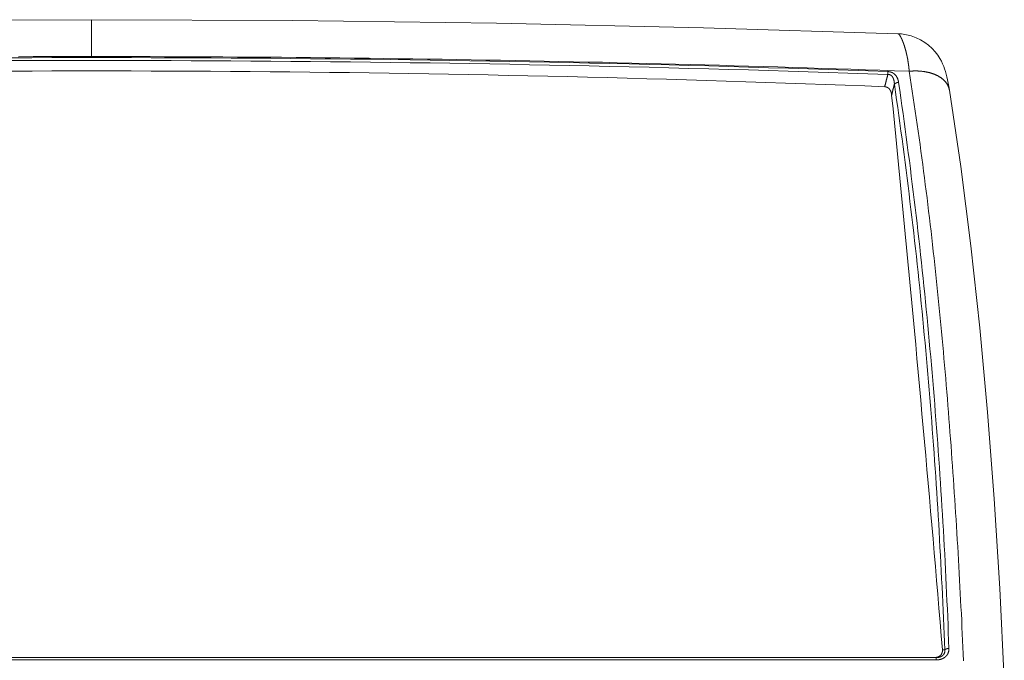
# Model space of a CAD drawing. Header units: inches. Extents: x 53216 to 117387, y -66787 to -22834.
# Tile 21 of 256: x 58446 to 58467, y -32090 to -32077. Entities that reach past the tile are written whole.
import ezdxf

# ---------------------------------------------------------------- set-up
doc = ezdxf.new("R2010")
doc.units = ezdxf.units.IN
doc.header["$MEASUREMENT"] = 0
doc.layers.get('0').update_dxf_attribs({"lineweight": 0})

# ---------------------------------------------------------------- blocks, each defined once
blk = doc.blocks.new('A$C6761D92E')
for p, q in [((151.6, 822), (151.6, 816.25)), ((19.9, 722.52), (283.29, 722.52)), ((19.9, 722.15), (283.29, 722.15)), ((283.29, 722.52), (283.29, 722.15))]:
    blk.add_line(p, q)
for points in [[(151.6, 822), (120.27, 821.86), (88.43, 821.44), (56.16, 820.73), (25.84, 819.81)], [(277.35, 819.81), (247.03, 820.73), (214.77, 821.44), (182.93, 821.86), (151.6, 822)], [(277.35, 819.81), (277.37, 819.81), (277.39, 819.81), (277.41, 819.8), (277.42, 819.79), (277.44, 819.78), (277.45, 819.77), (277.47, 819.76), (277.48, 819.75), (277.49, 819.73), (277.51, 819.72), (277.52, 819.71), (277.53, 819.69), (277.55, 819.68), (277.56, 819.66), (277.57, 819.65), (277.58, 819.64), (277.59, 819.62), (277.6, 819.61), (277.61, 819.59), (277.62, 819.58), (277.64, 819.56), (277.65, 819.55), (277.66, 819.53), (277.67, 819.51), (277.68, 819.5), (277.69, 819.48), (277.7, 819.47), (277.71, 819.45), (277.72, 819.44), (277.72, 819.42), (277.73, 819.4), (277.74, 819.39), (277.75, 819.37), (277.76, 819.36), (277.77, 819.34), (277.78, 819.32), (277.79, 819.31), (277.8, 819.29), (277.81, 819.27), (277.81, 819.26), (277.82, 819.24), (277.83, 819.22), (277.84, 819.21), (277.85, 819.19), (277.86, 819.18), (277.87, 819.16), (277.87, 819.14), (277.88, 819.13), (277.89, 819.11), (277.9, 819.09), (277.91, 819.08), (277.91, 819.06), (277.92, 819.04), (277.93, 819.02), (277.94, 819.01), (277.94, 818.99), (277.95, 818.97), (277.96, 818.96), (277.97, 818.94), (277.97, 818.92), (277.98, 818.91), (277.99, 818.89), (278, 818.87), (278, 818.86), (278.01, 818.84), (278.02, 818.82), (278.03, 818.8), (278.03, 818.79), (278.04, 818.77), (278.05, 818.75), (278.05, 818.74), (278.06, 818.72), (278.07, 818.7), (278.08, 818.68), (278.08, 818.67), (278.09, 818.65), (278.1, 818.63), (278.1, 818.62), (278.11, 818.6), (278.12, 818.58), (278.12, 818.56), (278.13, 818.55), (278.14, 818.53), (278.14, 818.51), (278.15, 818.49), (278.16, 818.48), (278.16, 818.46), (278.17, 818.44), (278.18, 818.42), (278.18, 818.41), (278.19, 818.39), (278.2, 818.37), (278.2, 818.36), (278.21, 818.34), (278.21, 818.32), (278.22, 818.3), (278.23, 818.29), (278.23, 818.27), (278.24, 818.25), (278.25, 818.23), (278.25, 818.22), (278.26, 818.2), (278.26, 818.18), (278.27, 818.16), (278.28, 818.15), (278.28, 818.13), (278.29, 818.11), (278.29, 818.09), (278.3, 818.08), (278.31, 818.06), (278.31, 818.04), (278.32, 818.02), (278.32, 818), (278.33, 817.99), (278.33, 817.97), (278.34, 817.95), (278.35, 817.93), (278.35, 817.92), (278.36, 817.9), (278.36, 817.88), (278.37, 817.86), (278.37, 817.85), (278.38, 817.83), (278.39, 817.81), (278.39, 817.79), (278.4, 817.78), (278.4, 817.76), (278.41, 817.74), (278.41, 817.72), (278.42, 817.7), (278.42, 817.69), (278.43, 817.67), (278.43, 817.65), (278.44, 817.63), (278.45, 817.62), (278.45, 817.6), (278.46, 817.58), (278.46, 817.56), (278.47, 817.54), (278.47, 817.53), (278.48, 817.51), (278.48, 817.49), (278.49, 817.47), (278.49, 817.46), (278.5, 817.44), (278.5, 817.42), (278.51, 817.4), (278.51, 817.38), (278.52, 817.37), (278.52, 817.35), (278.53, 817.33), (278.53, 817.31), (278.54, 817.29), (278.54, 817.28), (278.55, 817.26), (278.55, 817.24), (278.56, 817.22), (278.56, 817.21), (278.57, 817.19), (278.57, 817.17), (278.58, 817.15), (278.58, 817.13), (278.59, 817.12), (278.59, 817.1), (278.59, 817.08), (278.6, 817.06), (278.6, 817.04), (278.61, 817.03), (278.61, 817.01), (278.62, 816.99), (278.62, 816.97), (278.63, 816.95), (278.63, 816.94), (278.64, 816.92), (278.64, 816.9), (278.64, 816.88), (278.65, 816.86), (278.65, 816.85), (278.66, 816.83), (278.66, 816.81), (278.67, 816.79), (278.67, 816.77), (278.68, 816.76), (278.68, 816.74), (278.68, 816.72), (278.69, 816.7), (278.69, 816.68), (278.7, 816.67), (278.7, 816.65), (278.7, 816.63), (278.71, 816.61), (278.71, 816.59), (278.72, 816.58), (278.72, 816.56), (278.73, 816.54), (278.73, 816.52), (278.73, 816.5), (278.74, 816.48), (278.74, 816.47), (278.75, 816.45), (278.75, 816.43), (278.75, 816.41), (278.76, 816.39), (278.76, 816.38), (278.76, 816.36), (278.77, 816.34), (278.77, 816.32), (278.78, 816.3), (278.78, 816.29), (278.78, 816.27), (278.79, 816.25), (278.79, 816.23), (278.8, 816.21), (278.8, 816.19), (278.8, 816.18), (278.81, 816.16), (278.81, 816.14), (278.81, 816.12), (278.82, 816.1), (278.82, 816.09), (278.82, 816.07), (278.83, 816.05), (278.83, 816.03), (278.84, 816.01), (278.84, 815.99), (278.84, 815.98), (278.85, 815.96), (278.85, 815.94), (278.85, 815.92), (278.86, 815.9), (278.86, 815.89), (278.86, 815.87), (278.87, 815.85), (278.87, 815.83), (278.87, 815.81), (278.88, 815.79), (278.88, 815.78), (278.88, 815.76), (278.89, 815.74), (278.89, 815.72), (278.89, 815.7), (278.89, 815.68), (278.9, 815.67), (278.9, 815.65), (278.9, 815.63), (278.91, 815.61), (278.91, 815.59), (278.91, 815.57), (278.92, 815.56), (278.92, 815.54), (278.92, 815.52), (278.93, 815.5), (278.93, 815.48), (278.93, 815.47), (278.93, 815.45), (278.94, 815.43), (278.94, 815.41), (278.94, 815.39), (278.95, 815.37), (278.95, 815.36), (278.95, 815.34), (278.95, 815.32), (278.96, 815.3), (278.96, 815.28), (278.96, 815.26), (278.97, 815.25), (278.97, 815.23), (278.97, 815.21), (278.97, 815.19), (278.98, 815.17), (278.98, 815.15), (278.98, 815.13), (278.98, 815.12), (278.99, 815.1), (278.99, 815.08), (278.99, 815.06), (278.99, 815.04), (279, 815.02), (279, 815.01), (279, 814.99), (279, 814.97), (279.01, 814.95), (279.01, 814.93), (279.01, 814.91), (279.01, 814.9), (279.01, 814.88), (279.02, 814.86), (279.02, 814.84), (279.02, 814.82), (279.02, 814.8), (279.03, 814.79), (279.03, 814.77), (279.03, 814.75), (279.03, 814.73), (279.03, 814.71), (279.04, 814.69), (279.04, 814.68), (279.04, 814.66), (279.04, 814.64), (279.05, 814.62), (279.05, 814.6), (279.05, 814.58), (279.05, 814.56), (279.05, 814.55), (279.06, 814.53), (279.06, 814.51), (279.06, 814.49), (279.06, 814.47), (279.06, 814.45), (279.06, 814.44), (279.07, 814.42), (279.07, 814.4), (279.07, 814.38), (279.07, 814.36), (279.07, 814.34), (279.07, 814.32), (279.08, 814.31), (279.08, 814.29), (279.08, 814.27), (279.08, 814.25), (279.08, 814.23), (279.08, 814.21), (279.09, 814.2), (279.09, 814.18), (279.09, 814.16), (279.09, 814.14), (279.09, 814.12), (279.09, 814.1), (279.1, 814.08), (279.1, 814.07), (279.1, 814.05), (279.1, 814.03), (279.1, 814.01), (279.1, 813.99), (279.1, 813.97), (279.1, 813.95)], [(285.38, 811.01), (285.29, 811.57), (285.19, 812.12), (285.09, 812.63), (284.99, 813.09), (284.88, 813.52), (284.76, 813.93), (284.63, 814.33), (284.49, 814.71), (284.32, 815.1), (284.12, 815.52), (283.87, 815.97), (283.55, 816.46), (283.16, 816.98), (282.68, 817.5), (282.14, 818), (281.53, 818.45), (280.87, 818.86), (280.17, 819.19), (279.44, 819.46), (278.69, 819.65), (277.92, 819.77), (277.35, 819.81)], [(140.21, 816.23), (142.49, 816.24), (144.76, 816.25), (147.04, 816.25), (149.32, 816.25), (151.6, 816.25)], [(275.79, 813.91), (272.69, 814.02), (269.58, 814.12), (266.48, 814.22), (263.38, 814.32), (260.27, 814.42), (257.17, 814.51), (254.06, 814.61), (250.96, 814.69), (247.86, 814.78), (244.75, 814.86), (241.65, 814.94), (238.54, 815.02), (235.44, 815.1), (232.33, 815.17), (229.23, 815.24), (226.12, 815.3), (223.02, 815.37), (219.91, 815.43), (216.81, 815.49), (213.7, 815.54), (210.6, 815.6), (207.49, 815.65), (204.39, 815.69), (201.28, 815.74), (198.18, 815.78), (195.07, 815.82), (191.97, 815.86), (188.86, 815.89), (185.76, 815.92), (182.65, 815.95), (179.55, 815.98), (176.44, 816), (173.34, 816.02), (170.23, 816.04), (167.12, 816.05), (164.02, 816.06), (160.91, 816.07), (157.81, 816.08), (154.7, 816.09), (151.6, 816.09), (148.49, 816.09), (145.39, 816.08), (142.28, 816.07), (139.18, 816.06)], [(275.77, 813.46), (272.67, 813.57), (269.56, 813.67), (266.46, 813.78), (263.36, 813.88), (260.25, 813.97), (257.15, 814.07), (254.05, 814.16), (250.94, 814.25), (247.84, 814.33), (244.74, 814.41), (241.63, 814.5), (238.53, 814.57), (235.42, 814.65), (232.32, 814.72), (229.22, 814.79), (226.11, 814.86), (223.01, 814.92), (219.9, 814.98), (216.8, 815.04), (213.69, 815.09), (210.59, 815.15), (207.48, 815.2), (204.38, 815.25), (201.27, 815.29), (198.17, 815.33), (195.07, 815.37), (191.96, 815.41), (188.86, 815.44), (185.75, 815.47), (182.65, 815.5), (179.54, 815.53), (176.44, 815.55), (173.33, 815.57), (170.23, 815.59), (167.12, 815.6), (164.02, 815.62), (160.91, 815.63), (157.81, 815.63), (154.7, 815.64), (151.6, 815.64), (148.49, 815.64), (145.39, 815.63), (142.28, 815.63), (139.18, 815.62)], [(279.1, 813.95), (276.83, 814.03), (274.55, 814.11), (272.28, 814.19), (270, 814.27), (267.72, 814.34), (265.45, 814.41), (263.17, 814.49), (260.9, 814.56), (258.62, 814.63), (256.34, 814.69), (254.07, 814.76), (251.79, 814.82), (249.51, 814.89), (247.24, 814.95), (244.96, 815.01), (242.68, 815.07), (240.41, 815.13), (238.13, 815.18), (235.85, 815.24), (233.58, 815.29), (231.3, 815.35), (229.02, 815.4), (226.75, 815.45), (224.47, 815.49), (222.19, 815.54), (219.92, 815.59), (217.64, 815.63), (215.36, 815.67), (213.08, 815.71), (210.81, 815.75), (208.53, 815.79), (206.25, 815.82), (203.98, 815.86), (201.7, 815.89), (199.42, 815.92), (197.14, 815.95), (194.87, 815.98), (192.59, 816.01), (190.31, 816.04), (188.03, 816.06), (185.76, 816.08), (183.48, 816.11), (181.2, 816.13), (178.93, 816.15), (176.65, 816.16), (174.37, 816.18), (172.09, 816.19), (169.82, 816.2), (167.54, 816.22), (165.26, 816.23), (162.98, 816.23), (160.71, 816.24), (158.43, 816.25), (156.15, 816.25), (153.87, 816.25), (151.6, 816.25)], [(139.22, 813.98), (142.32, 813.99), (145.41, 814), (148.5, 814), (151.6, 814), (154.69, 814), (157.78, 814), (160.88, 813.99), (163.97, 813.98), (167.06, 813.96), (170.16, 813.95), (173.25, 813.93), (176.34, 813.9), (179.43, 813.88), (182.53, 813.85), (185.62, 813.82), (188.71, 813.78), (191.81, 813.74), (194.9, 813.7), (197.99, 813.66), (201.08, 813.61), (204.18, 813.56), (207.27, 813.5), (210.36, 813.45), (213.46, 813.39), (216.55, 813.32), (219.64, 813.26), (222.73, 813.19), (225.82, 813.12), (228.92, 813.04), (232.01, 812.96), (235.1, 812.88), (238.19, 812.79), (241.28, 812.71), (244.38, 812.62), (247.47, 812.52), (250.56, 812.42), (253.65, 812.32), (256.74, 812.22), (259.83, 812.12), (262.93, 812.01), (266.02, 811.89), (269.11, 811.78), (272.2, 811.66), (275.29, 811.54)], [(275.77, 813.46), (275.77, 813.47), (275.77, 813.48), (275.77, 813.49), (275.77, 813.5), (275.77, 813.51), (275.77, 813.52), (275.77, 813.53), (275.77, 813.54), (275.77, 813.54), (275.77, 813.55), (275.77, 813.56), (275.77, 813.57), (275.78, 813.58), (275.78, 813.59), (275.78, 813.6), (275.78, 813.61), (275.78, 813.62), (275.78, 813.63), (275.78, 813.64), (275.78, 813.65), (275.78, 813.66), (275.78, 813.67), (275.78, 813.67), (275.78, 813.68), (275.78, 813.69), (275.78, 813.7), (275.78, 813.71), (275.78, 813.72), (275.78, 813.73), (275.78, 813.74), (275.78, 813.75), (275.78, 813.76), (275.78, 813.77), (275.78, 813.78), (275.78, 813.79), (275.78, 813.8), (275.79, 813.81), (275.79, 813.81), (275.79, 813.82), (275.79, 813.83), (275.79, 813.84), (275.79, 813.85), (275.79, 813.86), (275.79, 813.87), (275.79, 813.88), (275.79, 813.89), (275.79, 813.9), (275.79, 813.91)], [(277.45, 812.23), (277.45, 812.25), (277.45, 812.27), (277.44, 812.3), (277.44, 812.32), (277.43, 812.34), (277.43, 812.36), (277.43, 812.39), (277.42, 812.41), (277.42, 812.43), (277.41, 812.45), (277.41, 812.48), (277.4, 812.5), (277.39, 812.52), (277.39, 812.54), (277.38, 812.57), (277.38, 812.59), (277.37, 812.61), (277.36, 812.63), (277.36, 812.65), (277.35, 812.68), (277.34, 812.7), (277.33, 812.72), (277.33, 812.74), (277.32, 812.76), (277.31, 812.78), (277.3, 812.81), (277.29, 812.83), (277.28, 812.85), (277.27, 812.87), (277.26, 812.89), (277.25, 812.91), (277.24, 812.93), (277.23, 812.95), (277.22, 812.97), (277.21, 812.99), (277.2, 813.01), (277.19, 813.04), (277.18, 813.06), (277.17, 813.08), (277.16, 813.1), (277.15, 813.11), (277.13, 813.13), (277.12, 813.15), (277.11, 813.17), (277.09, 813.19), (277.08, 813.21), (277.07, 813.23), (277.05, 813.25), (277.04, 813.27), (277.03, 813.29), (277.01, 813.3), (277, 813.32), (276.98, 813.34), (276.97, 813.36), (276.95, 813.37), (276.94, 813.39), (276.92, 813.41), (276.91, 813.42), (276.89, 813.44), (276.87, 813.46), (276.86, 813.47), (276.84, 813.49), (276.82, 813.5), (276.8, 813.52), (276.79, 813.53), (276.77, 813.55), (276.75, 813.56), (276.73, 813.58), (276.71, 813.59), (276.7, 813.61), (276.68, 813.62), (276.66, 813.63), (276.64, 813.64), (276.62, 813.66), (276.6, 813.67), (276.58, 813.68), (276.56, 813.69), (276.54, 813.7), (276.52, 813.72), (276.5, 813.73), (276.48, 813.74), (276.46, 813.75), (276.44, 813.76), (276.42, 813.77), (276.4, 813.78), (276.37, 813.78), (276.35, 813.79), (276.33, 813.8), (276.31, 813.81), (276.29, 813.82), (276.27, 813.82), (276.24, 813.83), (276.22, 813.84), (276.2, 813.84), (276.18, 813.85), (276.16, 813.86), (276.13, 813.86), (276.11, 813.87), (276.09, 813.87), (276.07, 813.88), (276.04, 813.88), (276.02, 813.88), (276, 813.89), (275.97, 813.89), (275.95, 813.89), (275.93, 813.9), (275.91, 813.9), (275.88, 813.9), (275.86, 813.9), (275.84, 813.91), (275.81, 813.91), (275.79, 813.91)], [(285.38, 811.01), (285.38, 811.07), (285.36, 811.12), (285.35, 811.18), (285.34, 811.23), (285.33, 811.28), (285.31, 811.34), (285.29, 811.39), (285.27, 811.44), (285.26, 811.5), (285.23, 811.55), (285.21, 811.6), (285.19, 811.65), (285.17, 811.7), (285.14, 811.75), (285.12, 811.8), (285.09, 811.85), (285.06, 811.9), (285.03, 811.94), (285, 811.99), (284.97, 812.04), (284.94, 812.08), (284.91, 812.13), (284.88, 812.17), (284.84, 812.22), (284.81, 812.26), (284.77, 812.3), (284.73, 812.34), (284.7, 812.39), (284.66, 812.43), (284.62, 812.47), (284.58, 812.51), (284.54, 812.55), (284.5, 812.58), (284.46, 812.62), (284.42, 812.66), (284.38, 812.7), (284.34, 812.73), (284.29, 812.77), (284.25, 812.8), (284.2, 812.83), (284.16, 812.87), (284.12, 812.9), (284.07, 812.93), (284.02, 812.96), (283.98, 813), (283.93, 813.03), (283.88, 813.06), (283.84, 813.08), (283.79, 813.11), (283.74, 813.14), (283.69, 813.17), (283.64, 813.2), (283.6, 813.22), (283.55, 813.25), (283.5, 813.27), (283.45, 813.3), (283.4, 813.32), (283.35, 813.35), (283.3, 813.37), (283.25, 813.39), (283.2, 813.42), (283.14, 813.44), (283.09, 813.46), (283.04, 813.48), (282.99, 813.5), (282.94, 813.52), (282.89, 813.54), (282.83, 813.56), (282.78, 813.58), (282.73, 813.6), (282.68, 813.61), (282.62, 813.63), (282.57, 813.65), (282.52, 813.66), (282.46, 813.68), (282.41, 813.7), (282.36, 813.71), (282.3, 813.73), (282.25, 813.74), (282.2, 813.75), (282.14, 813.77), (282.09, 813.78), (282.03, 813.79), (281.98, 813.8), (281.93, 813.82), (281.87, 813.83), (281.82, 813.84), (281.76, 813.85), (281.71, 813.86), (281.65, 813.87), (281.6, 813.88), (281.54, 813.89), (281.49, 813.9), (281.43, 813.91), (281.38, 813.91), (281.32, 813.92), (281.27, 813.93), (281.21, 813.94), (281.16, 813.94), (281.1, 813.95), (281.05, 813.95), (280.99, 813.96), (280.94, 813.97), (280.88, 813.97), (280.83, 813.97), (280.77, 813.98), (280.71, 813.98), (280.66, 813.99), (280.6, 813.99), (280.55, 813.99), (280.49, 813.99), (280.44, 814), (280.38, 814), (280.33, 814), (280.27, 814), (280.21, 814), (280.16, 814), (280.1, 814), (280.05, 814), (279.99, 814), (279.94, 814), (279.88, 814), (279.83, 814), (279.77, 814), (279.71, 814), (279.66, 813.99), (279.6, 813.99), (279.55, 813.99), (279.49, 813.99), (279.44, 813.98), (279.38, 813.98), (279.33, 813.97), (279.27, 813.97), (279.22, 813.97), (279.16, 813.96), (279.1, 813.95)], [(287.58, 722.04), (287.54, 723.09), (287.49, 724.14), (287.44, 725.19), (287.39, 726.24), (287.34, 727.29), (287.29, 728.33), (287.24, 729.38), (287.18, 730.43), (287.13, 731.48), (287.07, 732.53), (287.02, 733.57), (286.96, 734.62), (286.9, 735.67), (286.85, 736.72), (286.79, 737.76), (286.73, 738.81), (286.67, 739.86), (286.6, 740.91), (286.54, 741.96), (286.48, 743), (286.41, 744.05), (286.35, 745.1), (286.28, 746.14), (286.21, 747.19), (286.14, 748.24), (286.07, 749.29), (286, 750.33), (285.93, 751.38), (285.86, 752.43), (285.78, 753.47), (285.71, 754.52), (285.63, 755.57), (285.55, 756.61), (285.47, 757.66), (285.39, 758.71), (285.31, 759.75), (285.23, 760.8), (285.15, 761.85), (285.06, 762.89), (284.98, 763.94), (284.89, 764.98), (284.8, 766.03), (284.71, 767.07), (284.62, 768.12), (284.53, 769.17), (284.44, 770.21), (284.34, 771.26), (284.24, 772.3), (284.15, 773.35), (284.05, 774.39), (283.95, 775.44), (283.85, 776.48), (283.74, 777.52), (283.64, 778.57), (283.53, 779.61), (283.42, 780.66), (283.32, 781.7), (283.2, 782.74), (283.09, 783.79), (282.98, 784.83), (282.86, 785.87), (282.75, 786.92), (282.63, 787.96), (282.51, 789), (282.39, 790.04), (282.26, 791.09), (282.14, 792.13), (282.01, 793.17), (281.89, 794.21), (281.76, 795.25), (281.62, 796.29), (281.49, 797.33), (281.36, 798.38), (281.22, 799.42), (281.08, 800.46), (280.94, 801.5), (280.8, 802.54), (280.65, 803.58), (280.51, 804.61), (280.36, 805.65), (280.21, 806.69), (280.06, 807.73), (279.9, 808.77), (279.75, 809.81), (279.59, 810.84), (279.43, 811.88), (279.27, 812.92), (279.1, 813.95)], [(275.29, 811.54), (275.3, 811.6), (275.32, 811.66), (275.33, 811.72), (275.35, 811.78), (275.36, 811.84), (275.38, 811.9), (275.39, 811.96), (275.41, 812.02), (275.42, 812.08), (275.44, 812.14), (275.45, 812.2), (275.47, 812.26), (275.48, 812.32), (275.5, 812.38), (275.51, 812.44), (275.53, 812.5), (275.54, 812.56), (275.56, 812.62), (275.57, 812.68), (275.59, 812.74), (275.6, 812.8), (275.62, 812.86), (275.64, 812.92), (275.65, 812.98), (275.67, 813.04), (275.68, 813.1), (275.7, 813.16), (275.71, 813.22), (275.73, 813.28), (275.74, 813.34), (275.76, 813.4), (275.77, 813.46)], [(276.79, 811.93), (276.79, 811.95), (276.79, 811.97), (276.79, 811.98), (276.79, 812), (276.79, 812.02), (276.79, 812.04), (276.79, 812.06), (276.79, 812.08), (276.79, 812.1), (276.79, 812.11), (276.78, 812.13), (276.78, 812.15), (276.78, 812.17), (276.78, 812.19), (276.78, 812.21), (276.78, 812.22), (276.77, 812.24), (276.77, 812.26), (276.77, 812.28), (276.77, 812.3), (276.76, 812.32), (276.76, 812.33), (276.76, 812.35), (276.76, 812.37), (276.75, 812.39), (276.75, 812.41), (276.75, 812.42), (276.74, 812.44), (276.74, 812.46), (276.74, 812.48), (276.73, 812.5), (276.73, 812.52), (276.72, 812.53), (276.72, 812.55), (276.71, 812.57), (276.71, 812.59), (276.71, 812.6), (276.7, 812.62), (276.7, 812.64), (276.69, 812.66), (276.69, 812.68), (276.68, 812.69), (276.67, 812.71), (276.67, 812.73), (276.66, 812.75), (276.66, 812.76), (276.65, 812.78), (276.64, 812.8), (276.64, 812.82), (276.63, 812.83), (276.62, 812.85), (276.62, 812.87), (276.61, 812.88), (276.6, 812.9), (276.59, 812.92), (276.58, 812.93), (276.58, 812.95), (276.57, 812.97), (276.56, 812.98), (276.55, 813), (276.54, 813.01), (276.53, 813.03), (276.52, 813.05), (276.51, 813.06), (276.5, 813.08), (276.49, 813.09), (276.48, 813.11), (276.47, 813.12), (276.46, 813.14), (276.45, 813.15), (276.44, 813.17), (276.42, 813.18), (276.41, 813.19), (276.4, 813.21), (276.39, 813.22), (276.37, 813.23), (276.36, 813.25), (276.35, 813.26), (276.33, 813.27), (276.32, 813.28), (276.3, 813.3), (276.29, 813.31), (276.27, 813.32), (276.26, 813.33), (276.24, 813.34), (276.23, 813.35), (276.21, 813.36), (276.2, 813.37), (276.18, 813.38), (276.16, 813.38), (276.15, 813.39), (276.13, 813.4), (276.11, 813.41), (276.1, 813.41), (276.08, 813.42), (276.06, 813.43), (276.04, 813.43), (276.03, 813.44), (276.01, 813.44), (275.99, 813.44), (275.97, 813.45), (275.95, 813.45), (275.94, 813.45), (275.92, 813.46), (275.9, 813.46), (275.88, 813.46), (275.86, 813.46), (275.84, 813.46), (275.83, 813.46), (275.81, 813.46), (275.79, 813.46), (275.77, 813.46)], [(276.37, 810.25), (276.37, 810.27), (276.37, 810.29), (276.37, 810.3), (276.37, 810.32), (276.36, 810.34), (276.36, 810.36), (276.36, 810.37), (276.36, 810.39), (276.35, 810.41), (276.35, 810.43), (276.35, 810.45), (276.34, 810.46), (276.34, 810.48), (276.34, 810.5), (276.33, 810.51), (276.33, 810.53), (276.32, 810.55), (276.32, 810.57), (276.32, 810.58), (276.31, 810.6), (276.31, 810.62), (276.3, 810.64), (276.3, 810.65), (276.29, 810.67), (276.29, 810.69), (276.28, 810.7), (276.28, 810.72), (276.27, 810.74), (276.26, 810.75), (276.26, 810.77), (276.25, 810.79), (276.24, 810.8), (276.24, 810.82), (276.23, 810.84), (276.22, 810.85), (276.22, 810.87), (276.21, 810.88), (276.2, 810.9), (276.19, 810.92), (276.19, 810.93), (276.18, 810.95), (276.17, 810.96), (276.16, 810.98), (276.15, 810.99), (276.14, 811.01), (276.13, 811.02), (276.12, 811.04), (276.11, 811.05), (276.1, 811.07), (276.09, 811.08), (276.08, 811.1), (276.07, 811.11), (276.06, 811.13), (276.05, 811.14), (276.04, 811.16), (276.03, 811.17), (276.02, 811.18), (276.01, 811.2), (275.99, 811.21), (275.98, 811.22), (275.97, 811.24), (275.96, 811.25), (275.94, 811.26), (275.93, 811.27), (275.92, 811.28), (275.91, 811.3), (275.89, 811.31), (275.88, 811.32), (275.86, 811.33), (275.85, 811.34), (275.84, 811.35), (275.82, 811.36), (275.81, 811.37), (275.79, 811.38), (275.78, 811.39), (275.76, 811.4), (275.75, 811.41), (275.73, 811.42), (275.72, 811.43), (275.7, 811.43), (275.68, 811.44), (275.67, 811.45), (275.65, 811.46), (275.63, 811.46), (275.62, 811.47), (275.6, 811.48), (275.58, 811.48), (275.57, 811.49), (275.55, 811.49), (275.53, 811.5), (275.52, 811.5), (275.5, 811.51), (275.48, 811.51), (275.47, 811.52), (275.45, 811.52), (275.43, 811.52), (275.41, 811.53), (275.4, 811.53), (275.38, 811.53), (275.36, 811.53), (275.34, 811.53), (275.32, 811.54), (275.31, 811.54), (275.29, 811.54)], [(276.37, 810.25), (276.39, 810.3), (276.4, 810.36), (276.41, 810.41), (276.43, 810.46), (276.44, 810.51), (276.45, 810.57), (276.47, 810.62), (276.48, 810.67), (276.49, 810.72), (276.51, 810.78), (276.52, 810.83), (276.53, 810.88), (276.55, 810.93), (276.56, 810.99), (276.57, 811.04), (276.58, 811.09), (276.6, 811.14), (276.61, 811.2), (276.62, 811.25), (276.64, 811.3), (276.65, 811.35), (276.66, 811.41), (276.68, 811.46), (276.69, 811.51), (276.7, 811.56), (276.72, 811.61), (276.73, 811.67), (276.74, 811.72), (276.76, 811.77), (276.77, 811.82), (276.78, 811.88), (276.79, 811.93)], [(276.79, 811.93), (276.8, 811.94), (276.81, 811.95), (276.82, 811.96), (276.83, 811.96), (276.83, 811.97), (276.84, 811.98), (276.85, 811.99), (276.86, 812), (276.87, 812), (276.88, 812.01), (276.89, 812.02), (276.9, 812.02), (276.9, 812.03), (276.91, 812.04), (276.92, 812.05), (276.93, 812.05), (276.94, 812.06), (276.95, 812.06), (276.96, 812.07), (276.97, 812.08), (276.98, 812.08), (276.99, 812.09), (277, 812.09), (277.01, 812.1), (277.02, 812.1), (277.03, 812.11), (277.04, 812.12), (277.05, 812.12), (277.06, 812.13), (277.07, 812.13), (277.08, 812.13), (277.1, 812.14), (277.11, 812.14), (277.12, 812.15), (277.13, 812.15), (277.14, 812.16), (277.15, 812.16), (277.16, 812.16), (277.17, 812.17), (277.18, 812.17), (277.19, 812.18), (277.2, 812.18), (277.22, 812.18), (277.23, 812.19), (277.24, 812.19), (277.25, 812.19), (277.26, 812.19), (277.27, 812.2), (277.28, 812.2), (277.29, 812.2), (277.3, 812.2), (277.32, 812.21), (277.33, 812.21), (277.34, 812.21), (277.35, 812.21), (277.36, 812.22), (277.37, 812.22), (277.38, 812.22), (277.4, 812.22), (277.41, 812.22), (277.42, 812.22), (277.43, 812.22), (277.44, 812.23), (277.45, 812.23)], [(284.64, 723.73), (284.6, 724.96), (284.55, 726.19), (284.5, 727.42), (284.45, 728.65), (284.4, 729.88), (284.34, 731.11), (284.29, 732.34), (284.23, 733.57), (284.17, 734.79), (284.11, 736.02), (284.05, 737.25), (283.98, 738.48), (283.91, 739.71), (283.85, 740.94), (283.78, 742.17), (283.71, 743.39), (283.63, 744.62), (283.56, 745.85), (283.48, 747.08), (283.4, 748.31), (283.32, 749.54), (283.24, 750.76), (283.16, 751.99), (283.07, 753.22), (282.99, 754.45), (282.9, 755.67), (282.81, 756.9), (282.71, 758.13), (282.62, 759.35), (282.52, 760.58), (282.43, 761.81), (282.33, 763.03), (282.23, 764.26), (282.12, 765.49), (282.02, 766.71), (281.91, 767.94), (281.8, 769.16), (281.69, 770.39), (281.58, 771.61), (281.46, 772.84), (281.35, 774.06), (281.23, 775.29), (281.11, 776.51), (280.99, 777.74), (280.86, 778.96), (280.74, 780.19), (280.61, 781.41), (280.48, 782.63), (280.35, 783.86), (280.22, 785.08), (280.08, 786.3), (279.95, 787.52), (279.81, 788.75), (279.67, 789.97), (279.52, 791.19), (279.38, 792.41), (279.23, 793.64), (279.08, 794.86), (278.93, 796.08), (278.78, 797.3), (278.63, 798.52), (278.47, 799.74), (278.31, 800.96), (278.15, 802.18), (277.99, 803.4), (277.82, 804.62), (277.66, 805.84), (277.49, 807.06), (277.32, 808.28), (277.15, 809.49), (276.97, 810.71), (276.79, 811.93)], [(285.3, 723.95), (285.26, 725.18), (285.21, 726.41), (285.16, 727.64), (285.11, 728.87), (285.06, 730.1), (285, 731.33), (284.94, 732.56), (284.89, 733.79), (284.83, 735.02), (284.77, 736.25), (284.7, 737.48), (284.64, 738.71), (284.57, 739.94), (284.51, 741.17), (284.44, 742.4), (284.37, 743.63), (284.29, 744.86), (284.22, 746.09), (284.14, 747.32), (284.06, 748.55), (283.98, 749.77), (283.9, 751), (283.82, 752.23), (283.73, 753.46), (283.65, 754.69), (283.56, 755.92), (283.47, 757.15), (283.37, 758.37), (283.28, 759.6), (283.18, 760.83), (283.09, 762.06), (282.99, 763.28), (282.88, 764.51), (282.78, 765.74), (282.68, 766.97), (282.57, 768.19), (282.46, 769.42), (282.35, 770.65), (282.24, 771.87), (282.12, 773.1), (282.01, 774.33), (281.89, 775.55), (281.77, 776.78), (281.65, 778), (281.52, 779.23), (281.4, 780.45), (281.27, 781.68), (281.14, 782.9), (281.01, 784.13), (280.88, 785.35), (280.74, 786.58), (280.61, 787.8), (280.47, 789.02), (280.33, 790.25), (280.18, 791.47), (280.04, 792.69), (279.89, 793.92), (279.74, 795.14), (279.59, 796.36), (279.44, 797.58), (279.29, 798.8), (279.13, 800.03), (278.97, 801.25), (278.81, 802.47), (278.65, 803.69), (278.48, 804.91), (278.32, 806.13), (278.15, 807.35), (277.98, 808.57), (277.8, 809.79), (277.63, 811.01), (277.45, 812.23)], [(293.94, 719.03), (293.22, 733.31), (292.35, 747.26), (291.32, 760.81), (290.12, 773.96), (288.74, 786.72), (287.16, 799.09), (285.38, 811.01)], [(276.37, 810.25), (276.59, 808.09), (276.8, 805.93), (277.02, 803.77), (277.23, 801.61), (277.44, 799.44), (277.65, 797.28), (277.87, 795.12), (278.07, 792.96), (278.28, 790.8), (278.49, 788.63), (278.7, 786.47), (278.9, 784.31), (279.11, 782.15), (279.31, 779.98), (279.51, 777.82), (279.72, 775.66), (279.92, 773.5), (280.12, 771.33), (280.32, 769.17), (280.51, 767.01), (280.71, 764.84), (280.91, 762.68), (281.1, 760.52), (281.3, 758.36), (281.49, 756.19), (281.69, 754.03), (281.88, 751.86), (282.07, 749.7), (282.26, 747.54), (282.45, 745.37), (282.64, 743.21), (282.82, 741.05), (283.01, 738.88), (283.2, 736.72), (283.38, 734.55), (283.56, 732.39), (283.75, 730.22), (283.93, 728.06), (284.11, 725.9), (284.29, 723.73)], [(283.29, 722.15), (283.32, 722.15), (283.34, 722.15), (283.37, 722.15), (283.39, 722.16), (283.42, 722.16), (283.44, 722.16), (283.47, 722.16), (283.49, 722.16), (283.52, 722.16), (283.54, 722.16), (283.57, 722.17), (283.6, 722.17), (283.62, 722.17), (283.65, 722.18), (283.67, 722.18), (283.7, 722.18), (283.72, 722.19), (283.75, 722.19), (283.77, 722.19), (283.8, 722.2), (283.82, 722.2), (283.85, 722.21), (283.87, 722.21), (283.89, 722.22), (283.92, 722.23), (283.94, 722.23), (283.97, 722.24), (283.99, 722.24), (284.02, 722.25), (284.04, 722.26), (284.07, 722.27), (284.09, 722.27), (284.11, 722.28), (284.14, 722.29), (284.16, 722.3), (284.19, 722.31), (284.21, 722.32), (284.23, 722.33), (284.26, 722.34), (284.28, 722.35), (284.3, 722.36), (284.32, 722.37), (284.35, 722.38), (284.37, 722.39), (284.39, 722.4), (284.42, 722.41), (284.44, 722.42), (284.46, 722.44), (284.48, 722.45), (284.5, 722.46), (284.53, 722.47), (284.55, 722.49), (284.57, 722.5), (284.59, 722.52), (284.61, 722.53), (284.63, 722.54), (284.65, 722.56), (284.67, 722.58), (284.69, 722.59), (284.71, 722.61), (284.73, 722.62), (284.75, 722.64), (284.77, 722.66), (284.79, 722.67), (284.81, 722.69), (284.82, 722.71), (284.84, 722.73), (284.86, 722.74), (284.88, 722.76), (284.89, 722.78), (284.91, 722.8), (284.93, 722.82), (284.94, 722.84), (284.96, 722.86), (284.97, 722.88), (284.99, 722.9), (285.01, 722.92), (285.02, 722.94), (285.03, 722.96), (285.05, 722.98), (285.06, 723), (285.07, 723.02), (285.09, 723.05), (285.1, 723.07), (285.11, 723.09), (285.12, 723.11), (285.14, 723.14), (285.15, 723.16), (285.16, 723.18), (285.17, 723.2), (285.18, 723.23), (285.19, 723.25), (285.2, 723.28), (285.2, 723.3), (285.21, 723.32), (285.22, 723.35), (285.23, 723.37), (285.24, 723.4), (285.24, 723.42), (285.25, 723.44), (285.26, 723.47), (285.26, 723.49), (285.27, 723.52), (285.27, 723.54), (285.28, 723.57), (285.28, 723.59), (285.28, 723.62), (285.29, 723.64), (285.29, 723.67), (285.29, 723.69), (285.3, 723.72), (285.3, 723.74), (285.3, 723.77), (285.3, 723.79), (285.3, 723.82), (285.3, 723.84), (285.3, 723.87), (285.3, 723.9), (285.3, 723.92), (285.3, 723.95)], [(283.29, 722.52), (283.31, 722.52), (283.33, 722.52), (283.34, 722.52), (283.36, 722.52), (283.38, 722.52), (283.4, 722.52), (283.41, 722.52), (283.43, 722.52), (283.45, 722.53), (283.47, 722.53), (283.48, 722.53), (283.5, 722.53), (283.52, 722.53), (283.54, 722.53), (283.55, 722.54), (283.57, 722.54), (283.59, 722.54), (283.61, 722.54), (283.62, 722.54), (283.64, 722.55), (283.66, 722.55), (283.67, 722.55), (283.69, 722.56), (283.71, 722.56), (283.73, 722.56), (283.74, 722.57), (283.76, 722.57), (283.78, 722.57), (283.79, 722.58), (283.81, 722.58), (283.83, 722.59), (283.84, 722.59), (283.86, 722.6), (283.88, 722.6), (283.89, 722.61), (283.91, 722.61), (283.93, 722.62), (283.94, 722.62), (283.96, 722.63), (283.98, 722.64), (283.99, 722.64), (284.01, 722.65), (284.02, 722.66), (284.04, 722.66), (284.06, 722.67), (284.07, 722.68), (284.09, 722.69), (284.1, 722.69), (284.12, 722.7), (284.13, 722.71), (284.15, 722.72), (284.17, 722.73), (284.18, 722.74), (284.2, 722.74), (284.21, 722.75), (284.22, 722.76), (284.24, 722.77), (284.25, 722.78), (284.27, 722.79), (284.28, 722.8), (284.3, 722.81), (284.31, 722.83), (284.32, 722.84), (284.34, 722.85), (284.35, 722.86), (284.36, 722.87), (284.37, 722.88), (284.39, 722.9), (284.4, 722.91), (284.41, 722.92), (284.42, 722.93), (284.43, 722.95), (284.45, 722.96), (284.46, 722.97), (284.47, 722.99), (284.48, 723), (284.49, 723.02), (284.5, 723.03), (284.51, 723.04), (284.52, 723.06), (284.53, 723.07), (284.54, 723.09), (284.54, 723.1), (284.55, 723.12), (284.56, 723.13), (284.57, 723.15), (284.58, 723.17), (284.58, 723.18), (284.59, 723.2), (284.6, 723.21), (284.6, 723.23), (284.61, 723.25), (284.61, 723.26), (284.62, 723.28), (284.62, 723.3), (284.63, 723.31), (284.63, 723.33), (284.64, 723.35), (284.64, 723.37), (284.64, 723.38), (284.64, 723.4), (284.65, 723.42), (284.65, 723.44), (284.65, 723.45), (284.65, 723.47), (284.65, 723.49), (284.65, 723.5), (284.66, 723.52), (284.66, 723.54), (284.66, 723.56), (284.66, 723.57), (284.66, 723.59), (284.65, 723.61), (284.65, 723.63), (284.65, 723.64), (284.65, 723.66), (284.65, 723.68), (284.65, 723.7), (284.64, 723.71), (284.64, 723.73)], [(283.29, 722.54), (283.31, 722.55), (283.32, 722.55), (283.34, 722.55), (283.36, 722.56), (283.38, 722.56), (283.39, 722.57), (283.41, 722.57), (283.43, 722.57), (283.45, 722.58), (283.46, 722.58), (283.48, 722.59), (283.5, 722.59), (283.51, 722.6), (283.53, 722.6), (283.55, 722.61), (283.57, 722.62), (283.58, 722.62), (283.6, 722.63), (283.62, 722.64), (283.63, 722.64), (283.65, 722.65), (283.67, 722.66), (283.68, 722.66), (283.7, 722.67), (283.71, 722.68), (283.73, 722.69), (283.75, 722.7), (283.76, 722.71), (283.78, 722.72), (283.79, 722.72), (283.81, 722.73), (283.82, 722.74), (283.84, 722.75), (283.85, 722.76), (283.87, 722.77), (283.88, 722.78), (283.9, 722.8), (283.91, 722.81), (283.92, 722.82), (283.94, 722.83), (283.95, 722.84), (283.96, 722.85), (283.98, 722.87), (283.99, 722.88), (284, 722.89), (284.02, 722.9), (284.03, 722.92), (284.04, 722.93), (284.05, 722.94), (284.06, 722.96), (284.07, 722.97), (284.09, 722.99), (284.1, 723), (284.11, 723.01), (284.12, 723.03), (284.13, 723.04), (284.14, 723.06), (284.15, 723.07), (284.16, 723.09), (284.16, 723.11), (284.17, 723.12), (284.18, 723.14), (284.19, 723.15), (284.2, 723.17), (284.2, 723.19), (284.21, 723.2), (284.22, 723.22), (284.22, 723.24), (284.23, 723.25), (284.24, 723.27), (284.24, 723.29), (284.25, 723.3), (284.25, 723.32), (284.26, 723.34), (284.26, 723.36), (284.27, 723.37), (284.27, 723.39), (284.27, 723.41), (284.28, 723.43), (284.28, 723.44), (284.28, 723.46), (284.29, 723.48), (284.29, 723.5), (284.29, 723.52), (284.29, 723.53), (284.29, 723.55), (284.29, 723.57), (284.29, 723.59), (284.29, 723.61), (284.29, 723.62), (284.29, 723.64), (284.29, 723.66), (284.29, 723.68), (284.29, 723.7), (284.29, 723.71), (284.29, 723.73)], [(284.64, 723.73), (284.63, 723.73), (284.62, 723.73), (284.61, 723.73), (284.6, 723.73), (284.59, 723.73), (284.58, 723.73), (284.56, 723.73), (284.55, 723.73), (284.54, 723.73), (284.53, 723.73), (284.52, 723.73), (284.51, 723.73), (284.5, 723.73), (284.49, 723.73), (284.48, 723.73), (284.47, 723.73), (284.45, 723.73), (284.44, 723.73), (284.43, 723.73), (284.42, 723.73), (284.41, 723.73), (284.4, 723.73), (284.39, 723.73), (284.38, 723.73), (284.37, 723.73), (284.36, 723.73), (284.34, 723.73), (284.33, 723.73), (284.32, 723.73), (284.31, 723.73), (284.3, 723.73), (284.29, 723.73)], [(284.64, 723.73), (284.65, 723.74), (284.66, 723.75), (284.67, 723.75), (284.68, 723.76), (284.68, 723.77), (284.69, 723.77), (284.7, 723.78), (284.71, 723.79), (284.72, 723.79), (284.73, 723.8), (284.74, 723.8), (284.75, 723.81), (284.76, 723.81), (284.77, 723.82), (284.78, 723.82), (284.79, 723.83), (284.8, 723.83), (284.81, 723.84), (284.82, 723.84), (284.83, 723.85), (284.84, 723.85), (284.85, 723.86), (284.86, 723.86), (284.87, 723.86), (284.88, 723.87), (284.89, 723.87), (284.9, 723.88), (284.91, 723.88), (284.92, 723.88), (284.93, 723.89), (284.94, 723.89), (284.95, 723.89), (284.96, 723.9), (284.97, 723.9), (284.98, 723.9), (285, 723.9), (285.01, 723.91), (285.02, 723.91), (285.03, 723.91), (285.04, 723.91), (285.05, 723.92), (285.06, 723.92), (285.07, 723.92), (285.08, 723.92), (285.09, 723.93), (285.1, 723.93), (285.11, 723.93), (285.13, 723.93), (285.14, 723.93), (285.15, 723.93), (285.16, 723.94), (285.17, 723.94), (285.18, 723.94), (285.19, 723.94), (285.2, 723.94), (285.21, 723.94), (285.22, 723.94), (285.23, 723.94), (285.25, 723.94), (285.26, 723.94), (285.27, 723.94), (285.28, 723.95), (285.29, 723.95), (285.3, 723.95)], [(283.21, 722.53), (283.21, 722.53), (283.21, 722.53), (283.22, 722.53), (283.22, 722.53), (283.22, 722.53), (283.23, 722.54), (283.23, 722.54), (283.23, 722.54), (283.24, 722.54), (283.24, 722.54), (283.24, 722.54), (283.25, 722.54), (283.25, 722.54), (283.25, 722.54), (283.26, 722.54), (283.26, 722.54), (283.26, 722.54), (283.27, 722.54), (283.27, 722.54), (283.27, 722.54), (283.28, 722.54), (283.28, 722.54), (283.28, 722.54), (283.29, 722.54)]]:
    blk.add_lwpolyline(points)

msp = doc.modelspace()

# ---------------------------------------------------------------- block references
at = {"xscale": 0.132107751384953, "yscale": 0.132107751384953, "zscale": 0.132107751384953}
msp.add_blockref('A$C6761D92E', (58427.699, -32185.139), dxfattribs=at)

doc.saveas('drawing.dxf')
